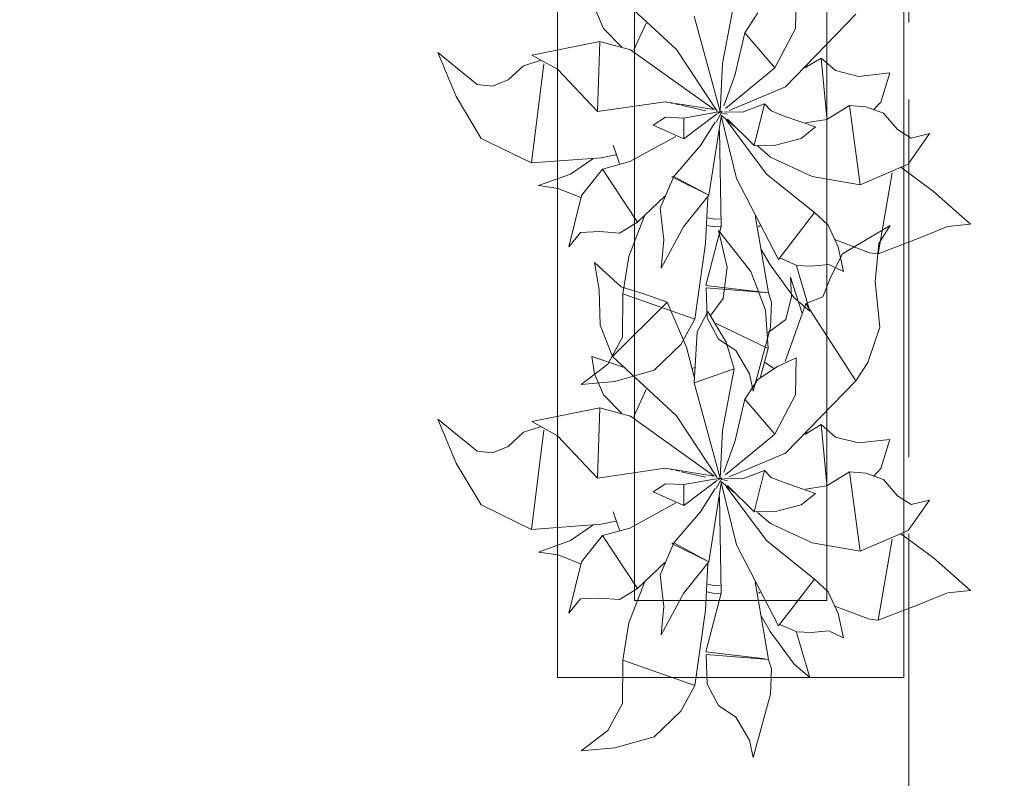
# Model space of a CAD drawing. Header units: millimetres. Extents: x -14761 to 157739, y -22400 to 107990.
# Tile 145 of 228: x 119695 to 120974, y 19636 to 20622. Entities that reach past the tile are written whole.
import ezdxf

# ---------------------------------------------------------------- set-up
doc = ezdxf.new("R2010")
doc.units = ezdxf.units.MM
doc.header["$MEASUREMENT"] = 0
doc.linetypes.add('Штриховая', pattern=[564.444447, 282.222223, -282.222223])
doc.layers.add('Интерьер - Мебель', color=7, linetype='Continuous')
doc.layers.add('Элемент Модели - Зона', color=7, linetype='Continuous')

msp = doc.modelspace()

# ---------------------------------------------------------------- linework, layer by layer
at = {"layer": 'Интерьер - Мебель', "color": 7, "linetype": 'Continuous', "lineweight": 15}
for p, q in [((120393.5, 21267.1), (120393.5, 19767.1)), ((120843.5, 19767.1), (120843.5, 21267.1)), ((120493.5, 21167.1), (120493.5, 19867.1)), ((120743.5, 19867.1), (120743.5, 21167.1)), ((120493.5, 19867.1), (120743.5, 19867.1)), ((120393.5, 19767.1), (120843.5, 19767.1))]:
    msp.add_line(p, q, dxfattribs=at)
at = {"layer": 'Интерьер - Мебель', "color": 252, "linetype": 'Continuous', "lineweight": 5}
for p, q in [((120464.7, 20660), (120548.2, 20582.8)), ((120464.7, 20660), (120548.2, 20582.8)), ((120702.7, 20610.2), (120703.5, 20658.2)), ((120702.7, 20610.2), (120703.5, 20658.2)), ((120607.9, 20564.5), (120622.9, 20644.3)), ((120607.9, 20564.5), (120622.9, 20644.3)), ((120441.7, 20637.3), (120453.1, 20610.3)), ((120441.7, 20637.3), (120453.1, 20610.3)), ((120571, 20625.9), (120604.6, 20502.1)), ((120571, 20625.9), (120604.6, 20502.1)), ((120637, 20604.5), (120653.7, 20630.3)), ((120637, 20604.5), (120653.7, 20630.3)), ((120689.7, 20534.4), (120781, 20628.5)), ((120689.7, 20534.4), (120781, 20628.5)), ((120492.6, 20582.3), (120508.6, 20617.1)), ((120492.6, 20582.3), (120508.6, 20617.1)), ((120453.1, 20610.3), (120476.9, 20586)), ((120453.1, 20610.3), (120476.9, 20586)), ((120623.8, 20549.1), (120637, 20604.5)), ((120623.8, 20549.1), (120637, 20604.5)), ((120637, 20604.5), (120676, 20559)), ((120637, 20604.5), (120676, 20559)), ((120676, 20559), (120702.7, 20610.2)), ((120676, 20559), (120702.7, 20610.2)), ((120360.2, 20575.4), (120448.3, 20593.4)), ((120360.2, 20575.4), (120448.3, 20593.4)), ((120445.6, 20502.2), (120448.3, 20593.4)), ((120445.6, 20502.2), (120448.3, 20593.4)), ((120448.3, 20593.4), (120488.3, 20582.4)), ((120448.3, 20593.4), (120488.3, 20582.4)), ((120238.1, 20578.9), (120261.6, 20521.6)), ((120238.1, 20578.9), (120288.9, 20537.2)), ((120238.1, 20578.9), (120261.6, 20521.6)), ((120238.1, 20578.9), (120288.9, 20537.2)), ((120360.2, 20575.4), (120393.4, 20557.1)), ((120360.2, 20575.4), (120393.4, 20557.1)), ((120488.3, 20582.4), (120597, 20504.7)), ((120488.3, 20582.4), (120597, 20504.7)), ((120548.2, 20582.8), (120601, 20502.8)), ((120548.2, 20582.8), (120601, 20502.8)), ((120349.2, 20561.6), (120372, 20568.9)), ((120349.2, 20561.6), (120372, 20568.9)), ((120359.5, 20435.4), (120375.8, 20564.4)), ((120359.5, 20435.4), (120375.8, 20564.4)), ((120604.6, 20502.1), (120607.9, 20564.5)), ((120604.6, 20502.1), (120607.9, 20564.5)), ((120714.7, 20558.9), (120736.1, 20571.5)), ((120714.7, 20558.9), (120736.1, 20571.5)), ((120716.5, 20562.5), (120717.4, 20559.7)), ((120716.5, 20562.5), (120717.4, 20559.7)), ((120736.1, 20571.5), (120743.4, 20494.3)), ((120736.1, 20571.5), (120754.9, 20555.4)), ((120736.1, 20571.5), (120743.4, 20494.3)), ((120736.1, 20571.5), (120754.9, 20555.4)), ((120329.4, 20543.4), (120349.2, 20561.6)), ((120329.4, 20543.4), (120349.2, 20561.6)), ((120393.4, 20557.1), (120445.6, 20502.2)), ((120393.4, 20557.1), (120445.6, 20502.2)), ((120611.8, 20506.3), (120676, 20559)), ((120611.8, 20506.3), (120676, 20559)), ((120754.9, 20555.4), (120784.4, 20547.8)), ((120754.9, 20555.4), (120784.4, 20547.8)), ((120784.4, 20547.8), (120825.2, 20552.3)), ((120784.4, 20547.8), (120825.2, 20552.3)), ((120813.8, 20514.6), (120825.2, 20552.3)), ((120813.8, 20514.6), (120825.2, 20552.3)), ((120288.9, 20537.2), (120308.9, 20535.1)), ((120288.9, 20537.2), (120308.9, 20535.1)), ((120308.9, 20535.1), (120329.4, 20543.4)), ((120308.9, 20535.1), (120329.4, 20543.4)), ((120609.7, 20509.6), (120623.8, 20549.1)), ((120609.7, 20509.6), (120623.8, 20549.1)), ((120616.5, 20503.6), (120689.7, 20534.4)), ((120616.5, 20503.6), (120689.7, 20534.4)), ((120261.6, 20521.6), (120294.1, 20467.3)), ((120261.6, 20521.6), (120294.1, 20467.3)), ((120445.6, 20502.2), (120533.5, 20515)), ((120445.6, 20502.2), (120533.5, 20515)), ((120533.5, 20515), (120597, 20504.7)), ((120533.5, 20515), (120597, 20504.7)), ((120533.9, 20514.8), (120535, 20514.5)), ((120533.9, 20514.8), (120535, 20514.5)), ((120540.6, 20513.3), (120542.8, 20512.8)), ((120540.6, 20513.3), (120542.8, 20512.8)), ((120547.3, 20511.9), (120551.8, 20510.9)), ((120547.3, 20511.9), (120551.8, 20510.9)), ((120634, 20501.3), (120662.4, 20512.1)), ((120634, 20501.3), (120662.4, 20512.1)), ((120648.8, 20458.3), (120662.4, 20512.1)), ((120648.8, 20458.3), (120662.4, 20512.1)), ((120662.4, 20512.1), (120671.3, 20503)), ((120662.4, 20512.1), (120671.3, 20503)), ((120803.9, 20504.4), (120813.8, 20514.6)), ((120803.9, 20504.4), (120813.8, 20514.6)), ((120554, 20510.4), (120586.3, 20503.3)), ((120554, 20510.4), (120586.3, 20503.3)), ((120557.6, 20493.8), (120604.6, 20502.1)), ((120557.6, 20493.8), (120604.6, 20502.1)), ((120557.8, 20466.6), (120600.1, 20498.6)), ((120557.8, 20466.6), (120600.1, 20498.6)), ((120599.8, 20488.6), (120607.2, 20502.5)), ((120599.8, 20488.6), (120607.2, 20502.5)), ((120600.6, 20498.9), (120607.2, 20502.5)), ((120600.6, 20498.9), (120607.2, 20502.5)), ((120601.8, 20501.6), (120604, 20501)), ((120601.8, 20501.6), (120604, 20501)), ((120603.5, 20501.2), (120604.6, 20502.1)), ((120603.5, 20501.2), (120604.6, 20502.1)), ((120606.3, 20500.5), (120614.2, 20498.6)), ((120606.3, 20500.5), (120614.2, 20498.6)), ((120610.1, 20501.9), (120634, 20501.3)), ((120610.1, 20501.9), (120634, 20501.3)), ((120671.3, 20503), (120688.1, 20496.4)), ((120671.3, 20503), (120688.1, 20496.4)), ((120743.4, 20492), (120773, 20510)), ((120743.4, 20492), (120773, 20510)), ((120773, 20510), (120786.7, 20407.1)), ((120773, 20510), (120794.3, 20508.3)), ((120773, 20510), (120786.7, 20407.1)), ((120773, 20510), (120794.3, 20508.3)), ((120794.3, 20508.3), (120816.9, 20500.3)), ((120794.3, 20508.3), (120816.9, 20500.3)), ((120816.9, 20500.3), (120835.4, 20478.9)), ((120816.9, 20500.3), (120835.4, 20478.9)), ((120517.7, 20484.4), (120533.7, 20494.7)), ((120517.7, 20484.4), (120533.7, 20494.7)), ((120533.7, 20494.7), (120557.6, 20493.8)), ((120533.7, 20494.7), (120557.6, 20493.8)), ((120557.6, 20493.8), (120557.8, 20466.6)), ((120557.6, 20493.8), (120557.8, 20466.6)), ((120579.2, 20458.1), (120598.4, 20488.5)), ((120579.2, 20458.1), (120598.4, 20488.5)), ((120590.2, 20393.5), (120606.1, 20495.5)), ((120590.2, 20393.5), (120606.1, 20495.5)), ((120606, 20496.5), (120626, 20415.2)), ((120606, 20496.5), (120626, 20415.2)), ((120606.3, 20497.7), (120623.2, 20483.2)), ((120606.3, 20497.7), (120623.2, 20483.2)), ((120612.7, 20491.3), (120665.2, 20420.9)), ((120612.7, 20491.3), (120665.2, 20420.9)), ((120614.4, 20492.4), (120648.8, 20458.3)), ((120614.4, 20492.4), (120648.8, 20458.3)), ((120688.1, 20496.4), (120728.7, 20482.2)), ((120688.1, 20496.4), (120728.7, 20482.2)), ((120715.8, 20487.7), (120743.4, 20492)), ((120715.8, 20487.7), (120743.4, 20492)), ((120517.7, 20484.4), (120557.8, 20466.6)), ((120517.7, 20484.4), (120557.8, 20466.6)), ((120603.9, 20477.7), (120606, 20352.8)), ((120603.9, 20477.7), (120606, 20352.8)), ((120710.1, 20467.4), (120728.7, 20482.2)), ((120710.1, 20467.4), (120728.7, 20482.2)), ((120835.4, 20478.9), (120853.2, 20467.6)), ((120835.4, 20478.9), (120853.2, 20467.6)), ((120849.3, 20433.9), (120877, 20473.5)), ((120849.3, 20433.9), (120877, 20473.5)), ((120853.2, 20467.6), (120877, 20473.5)), ((120853.2, 20467.6), (120877, 20473.5)), ((120294.1, 20467.3), (120359.5, 20435.4)), ((120294.1, 20467.3), (120359.5, 20435.4)), ((120487.4, 20437.2), (120547.3, 20469.9)), ((120487.4, 20437.2), (120547.3, 20469.9)), ((120676.6, 20458.7), (120710.1, 20467.4)), ((120676.6, 20458.7), (120710.1, 20467.4)), ((120465.8, 20458.5), (120474.1, 20434.6)), ((120465.8, 20458.5), (120474.1, 20434.6)), ((120544.5, 20418), (120579.2, 20458.1)), ((120544.5, 20418), (120579.2, 20458.1)), ((120648.8, 20458.3), (120676.6, 20458.7)), ((120648.8, 20458.3), (120676.6, 20458.7)), ((120653.3, 20457.5), (120670.2, 20443)), ((120653.3, 20457.5), (120670.2, 20443)), ((120359.5, 20435.4), (120450.1, 20442.3)), ((120359.5, 20435.4), (120450.1, 20442.3)), ((120410.1, 20420.9), (120439.5, 20440.8)), ((120410.1, 20420.9), (120439.5, 20440.8)), ((120450.1, 20442.3), (120469.1, 20446.2)), ((120450.1, 20442.3), (120469.1, 20446.2)), ((120451.9, 20427.5), (120487.4, 20437.2)), ((120451.9, 20427.5), (120487.4, 20437.2)), ((120670.2, 20443), (120724.5, 20417.8)), ((120670.2, 20443), (120724.5, 20417.8)), ((120424.4, 20393.2), (120451.9, 20427.5)), ((120424.4, 20393.2), (120451.9, 20427.5)), ((120451.9, 20427.5), (120497.3, 20358.6)), ((120451.9, 20427.5), (120497.3, 20358.6)), ((120786.7, 20407.1), (120849.3, 20433.9)), ((120786.7, 20407.1), (120849.3, 20433.9)), ((120810.1, 20317.4), (120828.2, 20422.8)), ((120810.1, 20317.4), (120828.2, 20422.8)), ((120839.6, 20429.8), (120882, 20398.4)), ((120839.6, 20429.8), (120882, 20398.4)), ((120368.7, 20406), (120410.1, 20420.9)), ((120368.7, 20406), (120410.1, 20420.9)), ((120526.9, 20376.6), (120544.5, 20418)), ((120526.9, 20376.6), (120544.5, 20418)), ((120541.9, 20417.2), (120544.5, 20418)), ((120541.9, 20417.2), (120544.5, 20418)), ((120541.9, 20417.2), (120590.2, 20393.5)), ((120541.9, 20417.2), (120590.2, 20393.5)), ((120544.5, 20418), (120590.2, 20393.5)), ((120544.5, 20418), (120590.2, 20393.5)), ((120626, 20415.2), (120680.7, 20310)), ((120626, 20415.2), (120680.7, 20310)), ((120665.2, 20420.9), (120727.5, 20371)), ((120665.2, 20420.9), (120727.5, 20371)), ((120724.5, 20417.8), (120786.7, 20407.1)), ((120724.5, 20417.8), (120786.7, 20407.1)), ((120368.7, 20406), (120394.5, 20402.3)), ((120368.7, 20406), (120394.5, 20402.3)), ((120394.5, 20402.3), (120423.1, 20390.7)), ((120394.5, 20402.3), (120423.1, 20390.7)), ((120882, 20398.4), (120930.1, 20355.9)), ((120882, 20398.4), (120930.1, 20355.9)), ((120408, 20326.6), (120424.4, 20393.2)), ((120408, 20326.6), (120424.4, 20393.2)), ((120497.3, 20358.6), (120532.8, 20392.5)), ((120497.3, 20358.6), (120532.8, 20392.5)), ((120557.3, 20352.3), (120590.2, 20393.5)), ((120557.3, 20352.3), (120590.2, 20393.5)), ((120585.6, 20330.7), (120588.8, 20390.7)), ((120585.6, 20330.7), (120588.8, 20390.7)), ((120526.9, 20376.6), (120531.6, 20335.5)), ((120526.9, 20376.6), (120531.6, 20335.5)), ((120680.7, 20310), (120727.5, 20371)), ((120680.7, 20310), (120727.5, 20371)), ((120727.5, 20371), (120745, 20354.5)), ((120727.5, 20371), (120745, 20354.5)), ((120473.9, 20344.3), (120497.3, 20358.6)), ((120473.9, 20344.3), (120497.3, 20358.6)), ((120486, 20314.1), (120506.3, 20366.7)), ((120486, 20314.1), (120506.3, 20366.7)), ((120588.8, 20364.2), (120598, 20362.3)), ((120588.8, 20364.2), (120598, 20362.3)), ((120598, 20362.3), (120604.6, 20362.7)), ((120598, 20362.3), (120604.6, 20362.7)), ((120650.2, 20367.2), (120667.7, 20266.7)), ((120650.2, 20367.2), (120667.7, 20266.7)), ((120408, 20326.6), (120423.5, 20345.2)), ((120408, 20326.6), (120423.5, 20345.2)), ((120423.5, 20345.2), (120448.4, 20346.3)), ((120423.5, 20345.2), (120448.4, 20346.3)), ((120448.4, 20346.3), (120473.9, 20344.3)), ((120448.4, 20346.3), (120473.9, 20344.3)), ((120528.3, 20298.7), (120557.3, 20352.3)), ((120528.3, 20298.7), (120557.3, 20352.3)), ((120586.1, 20276.3), (120606, 20352.8)), ((120586.1, 20276.3), (120606, 20352.8)), ((120587.5, 20354.3), (120597.6, 20352.3)), ((120587.5, 20354.3), (120597.6, 20352.3)), ((120597.6, 20352.3), (120605.4, 20352.7)), ((120597.6, 20352.3), (120605.4, 20352.7)), ((120602.5, 20347.5), (120614.1, 20300)), ((120602.5, 20347.5), (120644.6, 20294.5)), ((120602.5, 20347.5), (120614.1, 20300)), ((120602.5, 20347.5), (120644.6, 20294.5)), ((120654.5, 20352.5), (120656.7, 20354)), ((120654.5, 20352.5), (120656.7, 20354)), ((120745, 20354.5), (120758, 20326.3)), ((120745, 20354.5), (120758, 20326.3)), ((120763.8, 20317.4), (120825.6, 20354.2)), ((120763.8, 20317.4), (120825.6, 20354.2)), ((120811.1, 20330.8), (120825.6, 20354.2)), ((120811.1, 20330.8), (120825.6, 20354.2)), ((120864.2, 20338.2), (120900.1, 20353.1)), ((120864.2, 20338.2), (120900.1, 20353.1)), ((120900.1, 20353.1), (120930.1, 20355.9)), ((120900.1, 20353.1), (120930.1, 20355.9)), ((120528.3, 20298.7), (120531.6, 20335.5)), ((120528.3, 20298.7), (120531.6, 20335.5)), ((120753.8, 20335.8), (120798.7, 20318.9)), ((120753.8, 20335.8), (120798.7, 20318.9)), ((120810.1, 20317.4), (120864.2, 20338.2)), ((120810.1, 20317.4), (120864.2, 20338.2)), ((120571.8, 20232.5), (120585.6, 20330.7)), ((120571.8, 20232.5), (120585.6, 20330.7)), ((120658.2, 20323), (120669.6, 20303.1)), ((120658.2, 20323), (120669.6, 20303.1)), ((120758, 20326.3), (120764.9, 20294.4)), ((120758, 20326.3), (120764.9, 20294.4)), ((120798.7, 20318.9), (120810.1, 20317.4)), ((120798.7, 20318.9), (120810.1, 20317.4)), ((120806.3, 20281.6), (120811.1, 20330.8)), ((120806.3, 20281.6), (120811.1, 20330.8)), ((120478.3, 20265.6), (120486, 20314.1)), ((120478.3, 20265.6), (120486, 20314.1)), ((120682.2, 20312.1), (120704.6, 20302.4)), ((120682.2, 20312.1), (120704.6, 20302.4)), ((120748, 20286.7), (120763.8, 20317.4)), ((120748, 20286.7), (120763.8, 20317.4)), ((120441.3, 20306), (120447.5, 20270.5)), ((120441.3, 20306), (120476, 20274.5)), ((120441.3, 20306), (120447.5, 20270.5)), ((120441.3, 20306), (120476, 20274.5)), ((120608.9, 20259.2), (120614.1, 20300)), ((120608.9, 20259.2), (120614.1, 20300)), ((120644.6, 20294.5), (120663.7, 20244.4)), ((120644.6, 20294.5), (120663.7, 20244.4)), ((120669.6, 20303.1), (120701.1, 20260.3)), ((120669.6, 20303.1), (120701.1, 20260.3)), ((120704, 20301.7), (120721.5, 20243)), ((120704, 20301.7), (120721.5, 20243)), ((120704.6, 20302.4), (120722.9, 20301.4)), ((120704.6, 20302.4), (120722.9, 20301.4)), ((120722.9, 20301.4), (120746.1, 20303.7)), ((120722.9, 20301.4), (120746.1, 20303.7)), ((120746.1, 20303.7), (120764.9, 20294.4)), ((120746.1, 20303.7), (120764.9, 20294.4)), ((120696.3, 20287.2), (120697.5, 20262)), ((120696.3, 20287.2), (120711.3, 20240)), ((120696.3, 20287.2), (120697.5, 20262)), ((120696.3, 20287.2), (120711.3, 20240)), ((120738.1, 20261.4), (120748, 20286.7)), ((120738.1, 20261.4), (120748, 20286.7)), ((120806.3, 20281.6), (120812.1, 20222.1)), ((120806.3, 20281.6), (120812.1, 20222.1)), ((120447.5, 20270.5), (120449, 20224.9)), ((120447.5, 20270.5), (120449, 20224.9)), ((120476, 20274.5), (120505.8, 20265.3)), ((120476, 20274.5), (120505.8, 20265.3)), ((120586.1, 20276.3), (120663.2, 20267.2)), ((120586.1, 20276.3), (120663.2, 20267.2)), ((120586.8, 20273.1), (120588.1, 20234.3)), ((120586.8, 20273.1), (120667.7, 20266.7)), ((120586.8, 20273.1), (120588.1, 20234.3)), ((120586.8, 20273.1), (120667.7, 20266.7)), ((120477.8, 20209.2), (120478.3, 20265.6)), ((120477.8, 20209.2), (120478.3, 20265.6)), ((120478.3, 20265.6), (120571.8, 20232.5)), ((120478.3, 20265.6), (120571.8, 20232.5)), ((120505.8, 20265.3), (120536, 20254.6)), ((120505.8, 20265.3), (120536, 20254.6)), ((120592.6, 20237.8), (120608.9, 20259.2)), ((120592.6, 20237.8), (120608.9, 20259.2)), ((120667.7, 20266.7), (120671.7, 20254.3)), ((120667.7, 20266.7), (120671.7, 20254.3)), ((120690, 20232.3), (120697.5, 20262)), ((120690, 20232.3), (120697.5, 20262)), ((120701.1, 20260.3), (120721.5, 20243)), ((120701.1, 20260.3), (120721.5, 20243)), ((120716.3, 20252.7), (120738.1, 20261.4)), ((120716.3, 20252.7), (120738.1, 20261.4)), ((120464.7, 20184), (120536, 20254.6)), ((120464.7, 20184), (120536, 20254.6)), ((120536, 20254.6), (120561.1, 20196.1)), ((120536, 20254.6), (120561.1, 20196.1)), ((120575, 20215.9), (120588.8, 20242.5)), ((120575, 20215.9), (120588.8, 20242.5)), ((120588.8, 20242.5), (120612.7, 20202.5)), ((120588.8, 20242.5), (120612.7, 20202.5)), ((120663.7, 20244.4), (120667.4, 20194.4)), ((120663.7, 20244.4), (120667.4, 20194.4)), ((120670.4, 20221.5), (120671.7, 20254.3)), ((120670.4, 20221.5), (120671.7, 20254.3)), ((120689.4, 20177.7), (120716.3, 20252.7)), ((120689.4, 20177.7), (120716.3, 20252.7)), ((120716.3, 20252.7), (120781, 20152.5)), ((120716.3, 20252.7), (120781, 20152.5)), ((120553.8, 20199.5), (120571.8, 20232.5)), ((120553.8, 20199.5), (120571.8, 20232.5)), ((120588.1, 20234.3), (120602.5, 20206.6)), ((120588.1, 20234.3), (120602.5, 20206.6)), ((120667.1, 20215), (120690, 20232.3)), ((120667.1, 20215), (120690, 20232.3)), ((120449, 20224.9), (120464.7, 20184)), ((120449, 20224.9), (120464.7, 20184)), ((120599.5, 20226.7), (120667.4, 20194.4)), ((120599.5, 20226.7), (120667.4, 20194.4)), ((120647.6, 20139.2), (120670.4, 20221.5)), ((120647.6, 20139.2), (120670.4, 20221.5)), ((120796.8, 20176.3), (120812.1, 20222.1)), ((120796.8, 20176.3), (120812.1, 20222.1)), ((120458.8, 20174.1), (120477.8, 20209.2)), ((120458.8, 20174.1), (120477.8, 20209.2)), ((120571, 20149.9), (120575, 20215.9)), ((120571, 20149.9), (120575, 20215.9)), ((120602.5, 20206.6), (120625.2, 20191.7)), ((120602.5, 20206.6), (120625.2, 20191.7)), ((120519.1, 20166.2), (120553.8, 20199.5)), ((120519.1, 20166.2), (120553.8, 20199.5)), ((120561.1, 20196.1), (120571.4, 20155.9)), ((120561.1, 20196.1), (120571.4, 20155.9)), ((120612.7, 20202.5), (120622.9, 20168.2)), ((120612.7, 20202.5), (120622.9, 20168.2)), ((120625.2, 20191.7), (120642.8, 20161.5)), ((120625.2, 20191.7), (120642.8, 20161.5)), ((120657.3, 20157.8), (120667.4, 20194.4)), ((120657.3, 20157.8), (120667.4, 20194.4)), ((120438.2, 20184), (120441.7, 20161.3)), ((120438.2, 20184), (120479.2, 20170.2)), ((120438.2, 20184), (120441.7, 20161.3)), ((120438.2, 20184), (120479.2, 20170.2)), ((120464.7, 20184), (120548.2, 20106.8)), ((120464.7, 20184), (120548.2, 20106.8)), ((120679.4, 20171), (120703.5, 20182.2)), ((120679.4, 20171), (120703.5, 20182.2)), ((120702.7, 20134.2), (120703.5, 20182.2)), ((120702.7, 20134.2), (120703.5, 20182.2)), ((120424.1, 20147.7), (120458.8, 20174.1)), ((120424.1, 20147.7), (120458.8, 20174.1)), ((120467.9, 20151.5), (120519.1, 20166.2)), ((120467.9, 20151.5), (120519.1, 20166.2)), ((120567.8, 20168.5), (120572.2, 20169.9)), ((120567.8, 20168.5), (120572.2, 20169.9)), ((120571, 20149.9), (120622.9, 20168.2)), ((120571, 20149.9), (120622.9, 20168.2)), ((120607.9, 20088.5), (120622.9, 20168.2)), ((120607.9, 20088.5), (120622.9, 20168.2)), ((120653.7, 20154.3), (120679.4, 20171)), ((120653.7, 20154.3), (120679.4, 20171)), ((120663.4, 20176.1), (120674.5, 20168.4)), ((120663.4, 20176.1), (120674.5, 20168.4)), ((120781, 20152.5), (120796.8, 20176.3)), ((120781, 20152.5), (120796.8, 20176.3)), ((120441.7, 20161.3), (120453.1, 20134.2)), ((120441.7, 20161.3), (120453.1, 20134.2)), ((120637, 20128.4), (120653.7, 20154.3)), ((120637, 20128.4), (120653.7, 20154.3)), ((120642.8, 20161.5), (120647.6, 20139.2)), ((120642.8, 20161.5), (120647.6, 20139.2)), ((120424.1, 20147.7), (120467.9, 20151.5)), ((120424.1, 20147.7), (120467.9, 20151.5)), ((120492.6, 20106.3), (120508.6, 20141.1)), ((120492.6, 20106.3), (120508.6, 20141.1)), ((120571, 20149.9), (120604.6, 20026.1)), ((120571, 20149.9), (120604.6, 20026.1)), ((120689.7, 20058.4), (120781, 20152.5)), ((120689.7, 20058.4), (120781, 20152.5)), ((120453.1, 20134.2), (120476.9, 20110)), ((120453.1, 20134.2), (120476.9, 20110)), ((120623.8, 20073.1), (120637, 20128.4)), ((120623.8, 20073.1), (120637, 20128.4)), ((120637, 20128.4), (120676, 20083)), ((120637, 20128.4), (120676, 20083)), ((120676, 20083), (120702.7, 20134.2)), ((120676, 20083), (120702.7, 20134.2)), ((120360.2, 20099.4), (120448.3, 20117.4)), ((120360.2, 20099.4), (120448.3, 20117.4)), ((120445.6, 20026.2), (120448.3, 20117.4)), ((120445.6, 20026.2), (120448.3, 20117.4)), ((120448.3, 20117.4), (120488.3, 20106.4)), ((120448.3, 20117.4), (120488.3, 20106.4)), ((120238.1, 20102.8), (120261.6, 20045.6)), ((120238.1, 20102.8), (120288.9, 20061.2)), ((120238.1, 20102.8), (120261.6, 20045.6)), ((120238.1, 20102.8), (120288.9, 20061.2)), ((120488.3, 20106.4), (120597, 20028.7)), ((120488.3, 20106.4), (120597, 20028.7)), ((120548.2, 20106.8), (120601, 20026.7)), ((120548.2, 20106.8), (120601, 20026.7)), ((120349.2, 20085.6), (120372, 20092.9)), ((120349.2, 20085.6), (120372, 20092.9)), ((120360.2, 20099.4), (120393.4, 20081)), ((120360.2, 20099.4), (120393.4, 20081)), ((120714.7, 20082.8), (120736.1, 20095.5)), ((120714.7, 20082.8), (120736.1, 20095.5)), ((120736.1, 20095.5), (120743.4, 20018.3)), ((120736.1, 20095.5), (120754.9, 20079.3)), ((120736.1, 20095.5), (120743.4, 20018.3)), ((120736.1, 20095.5), (120754.9, 20079.3)), ((120329.4, 20067.3), (120349.2, 20085.6)), ((120329.4, 20067.3), (120349.2, 20085.6)), ((120359.5, 19959.4), (120375.8, 20088.4)), ((120359.5, 19959.4), (120375.8, 20088.4)), ((120393.4, 20081), (120445.6, 20026.2)), ((120393.4, 20081), (120445.6, 20026.2)), ((120604.6, 20026.1), (120607.9, 20088.5)), ((120604.6, 20026.1), (120607.9, 20088.5)), ((120611.8, 20030.3), (120676, 20083)), ((120611.8, 20030.3), (120676, 20083)), ((120716.5, 20086.5), (120717.4, 20083.7)), ((120716.5, 20086.5), (120717.4, 20083.7)), ((120754.9, 20079.3), (120784.4, 20071.8)), ((120754.9, 20079.3), (120784.4, 20071.8)), ((120784.4, 20071.8), (120825.2, 20076.3)), ((120784.4, 20071.8), (120825.2, 20076.3)), ((120813.8, 20038.6), (120825.2, 20076.3)), ((120813.8, 20038.6), (120825.2, 20076.3)), ((120308.9, 20059), (120329.4, 20067.3)), ((120308.9, 20059), (120329.4, 20067.3)), ((120609.7, 20033.6), (120623.8, 20073.1)), ((120609.7, 20033.6), (120623.8, 20073.1)), ((120288.9, 20061.2), (120308.9, 20059)), ((120288.9, 20061.2), (120308.9, 20059)), ((120616.5, 20027.6), (120689.7, 20058.4)), ((120616.5, 20027.6), (120689.7, 20058.4)), ((120261.6, 20045.6), (120294.1, 19991.3)), ((120261.6, 20045.6), (120294.1, 19991.3)), ((120445.6, 20026.2), (120533.5, 20039)), ((120445.6, 20026.2), (120533.5, 20039)), ((120533.5, 20039), (120597, 20028.7)), ((120533.5, 20039), (120597, 20028.7)), ((120533.9, 20038.8), (120535, 20038.5)), ((120533.9, 20038.8), (120535, 20038.5)), ((120803.9, 20028.3), (120813.8, 20038.6)), ((120803.9, 20028.3), (120813.8, 20038.6)), ((120540.6, 20037.3), (120542.8, 20036.8)), ((120540.6, 20037.3), (120542.8, 20036.8)), ((120547.3, 20035.8), (120551.8, 20034.9)), ((120547.3, 20035.8), (120551.8, 20034.9)), ((120554, 20034.4), (120586.3, 20027.3)), ((120554, 20034.4), (120586.3, 20027.3)), ((120557.6, 20017.8), (120604.6, 20026.1)), ((120557.6, 20017.8), (120604.6, 20026.1)), ((120599.8, 20012.6), (120607.2, 20026.5)), ((120599.8, 20012.6), (120607.2, 20026.5)), ((120600.6, 20022.9), (120607.2, 20026.5)), ((120600.6, 20022.9), (120607.2, 20026.5)), ((120601.8, 20025.6), (120604, 20025)), ((120601.8, 20025.6), (120604, 20025)), ((120603.5, 20025.2), (120604.6, 20026.1)), ((120603.5, 20025.2), (120604.6, 20026.1)), ((120610.1, 20025.9), (120634, 20025.3)), ((120610.1, 20025.9), (120634, 20025.3)), ((120634, 20025.3), (120662.4, 20036)), ((120634, 20025.3), (120662.4, 20036)), ((120648.8, 19982.3), (120662.4, 20036)), ((120648.8, 19982.3), (120662.4, 20036)), ((120662.4, 20036), (120671.3, 20027)), ((120662.4, 20036), (120671.3, 20027)), ((120671.3, 20027), (120688.1, 20020.4)), ((120671.3, 20027), (120688.1, 20020.4)), ((120743.4, 20016), (120773, 20034)), ((120743.4, 20016), (120773, 20034)), ((120773, 20034), (120786.7, 19931)), ((120773, 20034), (120794.3, 20032.3)), ((120773, 20034), (120786.7, 19931)), ((120773, 20034), (120794.3, 20032.3)), ((120794.3, 20032.3), (120816.9, 20024.2)), ((120794.3, 20032.3), (120816.9, 20024.2)), ((120517.7, 20008.4), (120533.7, 20018.6)), ((120517.7, 20008.4), (120533.7, 20018.6)), ((120533.7, 20018.6), (120557.6, 20017.8)), ((120533.7, 20018.6), (120557.6, 20017.8)), ((120557.6, 20017.8), (120557.8, 19990.6)), ((120557.6, 20017.8), (120557.8, 19990.6)), ((120557.8, 19990.6), (120600.1, 20022.6)), ((120557.8, 19990.6), (120600.1, 20022.6)), ((120579.2, 19982.1), (120598.4, 20012.5)), ((120579.2, 19982.1), (120598.4, 20012.5)), ((120590.2, 19917.5), (120606.1, 20019.5)), ((120590.2, 19917.5), (120606.1, 20019.5)), ((120606, 20020.5), (120626, 19939.2)), ((120606, 20020.5), (120626, 19939.2)), ((120606.3, 20024.5), (120614.2, 20022.5)), ((120606.3, 20024.5), (120614.2, 20022.5)), ((120606.3, 20021.7), (120623.2, 20007.2)), ((120606.3, 20021.7), (120623.2, 20007.2)), ((120612.7, 20015.3), (120665.2, 19944.9)), ((120612.7, 20015.3), (120665.2, 19944.9)), ((120614.4, 20016.4), (120648.8, 19982.3)), ((120614.4, 20016.4), (120648.8, 19982.3)), ((120688.1, 20020.4), (120728.7, 20006.2)), ((120688.1, 20020.4), (120728.7, 20006.2)), ((120715.8, 20011.7), (120743.4, 20016)), ((120715.8, 20011.7), (120743.4, 20016)), ((120816.9, 20024.2), (120835.4, 20002.9)), ((120816.9, 20024.2), (120835.4, 20002.9)), ((120517.7, 20008.4), (120557.8, 19990.6)), ((120517.7, 20008.4), (120557.8, 19990.6)), ((120603.9, 20001.7), (120606, 19876.7)), ((120603.9, 20001.7), (120606, 19876.7)), ((120710.1, 19991.4), (120728.7, 20006.2)), ((120710.1, 19991.4), (120728.7, 20006.2)), ((120835.4, 20002.9), (120853.2, 19991.6)), ((120835.4, 20002.9), (120853.2, 19991.6)), ((120294.1, 19991.3), (120359.5, 19959.4)), ((120294.1, 19991.3), (120359.5, 19959.4)), ((120487.4, 19961.2), (120547.3, 19993.8)), ((120487.4, 19961.2), (120547.3, 19993.8)), ((120676.6, 19982.7), (120710.1, 19991.4)), ((120676.6, 19982.7), (120710.1, 19991.4)), ((120849.3, 19957.9), (120877, 19997.5)), ((120849.3, 19957.9), (120877, 19997.5)), ((120853.2, 19991.6), (120877, 19997.5)), ((120853.2, 19991.6), (120877, 19997.5)), ((120465.8, 19982.4), (120474.1, 19958.6)), ((120465.8, 19982.4), (120474.1, 19958.6)), ((120544.5, 19942), (120579.2, 19982.1)), ((120544.5, 19942), (120579.2, 19982.1)), ((120648.8, 19982.3), (120676.6, 19982.7)), ((120648.8, 19982.3), (120676.6, 19982.7)), ((120653.3, 19981.4), (120670.2, 19967)), ((120653.3, 19981.4), (120670.2, 19967)), ((120359.5, 19959.4), (120450.1, 19966.3)), ((120359.5, 19959.4), (120450.1, 19966.3)), ((120410.1, 19944.9), (120439.5, 19964.8)), ((120410.1, 19944.9), (120439.5, 19964.8)), ((120450.1, 19966.3), (120469.1, 19970.2)), ((120450.1, 19966.3), (120469.1, 19970.2)), ((120451.9, 19951.5), (120487.4, 19961.2)), ((120451.9, 19951.5), (120487.4, 19961.2)), ((120670.2, 19967), (120724.5, 19941.8)), ((120670.2, 19967), (120724.5, 19941.8)), ((120424.4, 19917.1), (120451.9, 19951.5)), ((120424.4, 19917.1), (120451.9, 19951.5)), ((120451.9, 19951.5), (120497.3, 19882.6)), ((120451.9, 19951.5), (120497.3, 19882.6)), ((120786.7, 19931), (120849.3, 19957.9)), ((120786.7, 19931), (120849.3, 19957.9)), ((120839.6, 19953.8), (120882, 19922.4)), ((120839.6, 19953.8), (120882, 19922.4)), ((120368.7, 19929.9), (120410.1, 19944.9)), ((120368.7, 19929.9), (120410.1, 19944.9)), ((120526.9, 19900.6), (120544.5, 19942)), ((120526.9, 19900.6), (120544.5, 19942)), ((120541.9, 19941.2), (120544.5, 19942)), ((120541.9, 19941.2), (120544.5, 19942)), ((120541.9, 19941.2), (120590.2, 19917.5)), ((120541.9, 19941.2), (120590.2, 19917.5)), ((120544.5, 19942), (120590.2, 19917.5)), ((120544.5, 19942), (120590.2, 19917.5)), ((120626, 19939.2), (120680.7, 19834)), ((120626, 19939.2), (120680.7, 19834)), ((120665.2, 19944.9), (120727.5, 19895)), ((120665.2, 19944.9), (120727.5, 19895)), ((120724.5, 19941.8), (120786.7, 19931)), ((120724.5, 19941.8), (120786.7, 19931)), ((120810.1, 19841.4), (120828.2, 19946.7)), ((120810.1, 19841.4), (120828.2, 19946.7)), ((120368.7, 19929.9), (120394.5, 19926.3)), ((120368.7, 19929.9), (120394.5, 19926.3)), ((120394.5, 19926.3), (120423.1, 19914.7)), ((120394.5, 19926.3), (120423.1, 19914.7)), ((120882, 19922.4), (120930.1, 19879.9)), ((120882, 19922.4), (120930.1, 19879.9)), ((120408, 19850.5), (120424.4, 19917.1)), ((120408, 19850.5), (120424.4, 19917.1)), ((120497.3, 19882.6), (120532.8, 19916.5)), ((120497.3, 19882.6), (120532.8, 19916.5)), ((120557.3, 19876.2), (120590.2, 19917.5)), ((120557.3, 19876.2), (120590.2, 19917.5)), ((120585.6, 19854.6), (120588.8, 19914.7)), ((120585.6, 19854.6), (120588.8, 19914.7)), ((120526.9, 19900.6), (120531.6, 19859.5)), ((120526.9, 19900.6), (120531.6, 19859.5)), ((120486, 19838), (120506.3, 19890.6)), ((120486, 19838), (120506.3, 19890.6)), ((120588.8, 19888.1), (120598, 19886.3)), ((120588.8, 19888.1), (120598, 19886.3)), ((120598, 19886.3), (120604.6, 19886.7)), ((120598, 19886.3), (120604.6, 19886.7)), ((120650.2, 19891.2), (120667.7, 19790.6)), ((120650.2, 19891.2), (120667.7, 19790.6)), ((120680.7, 19834), (120727.5, 19895)), ((120680.7, 19834), (120727.5, 19895)), ((120727.5, 19895), (120745, 19878.5)), ((120727.5, 19895), (120745, 19878.5)), ((120473.9, 19868.3), (120497.3, 19882.6)), ((120473.9, 19868.3), (120497.3, 19882.6)), ((120528.3, 19822.6), (120557.3, 19876.2)), ((120528.3, 19822.6), (120557.3, 19876.2)), ((120586.1, 19800.3), (120606, 19876.7)), ((120586.1, 19800.3), (120606, 19876.7)), ((120587.5, 19878.3), (120597.6, 19876.3)), ((120587.5, 19878.3), (120597.6, 19876.3)), ((120597.6, 19876.3), (120605.4, 19876.7)), ((120597.6, 19876.3), (120605.4, 19876.7)), ((120654.5, 19876.5), (120656.7, 19878)), ((120654.5, 19876.5), (120656.7, 19878)), ((120745, 19878.5), (120758, 19850.3)), ((120745, 19878.5), (120758, 19850.3)), ((120864.2, 19862.2), (120900.1, 19877.1)), ((120864.2, 19862.2), (120900.1, 19877.1)), ((120900.1, 19877.1), (120930.1, 19879.9)), ((120900.1, 19877.1), (120930.1, 19879.9)), ((120408, 19850.5), (120423.5, 19869.2)), ((120408, 19850.5), (120423.5, 19869.2)), ((120423.5, 19869.2), (120448.4, 19870.3)), ((120423.5, 19869.2), (120448.4, 19870.3)), ((120448.4, 19870.3), (120473.9, 19868.3)), ((120448.4, 19870.3), (120473.9, 19868.3)), ((120528.3, 19822.6), (120531.6, 19859.5)), ((120528.3, 19822.6), (120531.6, 19859.5)), ((120753.8, 19859.8), (120798.7, 19842.9)), ((120753.8, 19859.8), (120798.7, 19842.9)), ((120810.1, 19841.4), (120864.2, 19862.2)), ((120810.1, 19841.4), (120864.2, 19862.2)), ((120571.8, 19756.5), (120585.6, 19854.6)), ((120571.8, 19756.5), (120585.6, 19854.6)), ((120658.2, 19847), (120669.6, 19827)), ((120658.2, 19847), (120669.6, 19827)), ((120758, 19850.3), (120764.9, 19818.4)), ((120758, 19850.3), (120764.9, 19818.4)), ((120478.3, 19789.6), (120486, 19838)), ((120478.3, 19789.6), (120486, 19838)), ((120682.2, 19836), (120704.6, 19826.3)), ((120682.2, 19836), (120704.6, 19826.3)), ((120798.7, 19842.9), (120810.1, 19841.4)), ((120798.7, 19842.9), (120810.1, 19841.4)), ((120669.6, 19827), (120701.1, 19784.3)), ((120669.6, 19827), (120701.1, 19784.3)), ((120704, 19825.7), (120721.5, 19767)), ((120704, 19825.7), (120721.5, 19767)), ((120704.6, 19826.3), (120722.9, 19825.4)), ((120704.6, 19826.3), (120722.9, 19825.4)), ((120722.9, 19825.4), (120746.1, 19827.7)), ((120722.9, 19825.4), (120746.1, 19827.7)), ((120746.1, 19827.7), (120764.9, 19818.4)), ((120746.1, 19827.7), (120764.9, 19818.4)), ((120586.1, 19800.3), (120663.2, 19791.2)), ((120586.1, 19800.3), (120663.2, 19791.2)), ((120586.8, 19797.1), (120588.1, 19758.3)), ((120586.8, 19797.1), (120667.7, 19790.6)), ((120586.8, 19797.1), (120588.1, 19758.3)), ((120586.8, 19797.1), (120667.7, 19790.6)), ((120477.8, 19733.2), (120478.3, 19789.6)), ((120477.8, 19733.2), (120478.3, 19789.6)), ((120478.3, 19789.6), (120571.8, 19756.5)), ((120478.3, 19789.6), (120571.8, 19756.5)), ((120667.7, 19790.6), (120671.7, 19778.3)), ((120667.7, 19790.6), (120671.7, 19778.3)), ((120701.1, 19784.3), (120721.5, 19767)), ((120701.1, 19784.3), (120721.5, 19767)), ((120670.4, 19745.5), (120671.7, 19778.3)), ((120670.4, 19745.5), (120671.7, 19778.3)), ((120553.8, 19723.5), (120571.8, 19756.5)), ((120553.8, 19723.5), (120571.8, 19756.5)), ((120588.1, 19758.3), (120602.5, 19730.5)), ((120588.1, 19758.3), (120602.5, 19730.5)), ((120647.6, 19663.2), (120670.4, 19745.5)), ((120647.6, 19663.2), (120670.4, 19745.5)), ((120458.8, 19698.1), (120477.8, 19733.2)), ((120458.8, 19698.1), (120477.8, 19733.2)), ((120602.5, 19730.5), (120625.2, 19715.7)), ((120602.5, 19730.5), (120625.2, 19715.7)), ((120519.1, 19690.2), (120553.8, 19723.5)), ((120519.1, 19690.2), (120553.8, 19723.5)), ((120625.2, 19715.7), (120642.8, 19685.5)), ((120625.2, 19715.7), (120642.8, 19685.5)), ((120424.1, 19671.6), (120458.8, 19698.1)), ((120424.1, 19671.6), (120458.8, 19698.1)), ((120467.9, 19675.5), (120519.1, 19690.2)), ((120467.9, 19675.5), (120519.1, 19690.2)), ((120642.8, 19685.5), (120647.6, 19663.2)), ((120642.8, 19685.5), (120647.6, 19663.2)), ((120424.1, 19671.6), (120467.9, 19675.5)), ((120424.1, 19671.6), (120467.9, 19675.5))]:
    msp.add_line(p, q, dxfattribs=at)
at = {"layer": 'Элемент Модели - Зона', "color": 7, "linetype": 'Штриховая', "lineweight": 15, "flags": 128}
for points in [[(36150, 44957.4), (36110, 44957.4), (36110, 36320), (41880.3, 36320), (41880.3, 39141.6), (45142.5, 42405.1), (45156.7, 42391), (45156.7, 42420), (63300, 42420), (63300, 42400), (77399.7, 42400), (77399.7, 42420), (114081.4, 42420), (117316.7, 39176.5), (117320.1, 38841.9), (117320.1, 36305), (117360, 36305), (117360, 34300), (117120, 34300), (117120, 35700), (116700, 35700), (116700, 36100), (108300, 36100), (108300, 35700), (107700, 35700), (107700, 36100), (99320, 36100), (99320, 26970), (107700, 26970), (107700, 27650), (108300, 27650), (108300, 26460), (112380, 26460), (112380, 27370), (112500, 27370), (112500, 21180.1), (117120, 21180.1), (117120, 26250), (116650, 26250), (116650, 27750), (117120, 27750), (117120, 32800), (117360, 32800), (117360, 20150.1), (117120, 20150.1), (117120, 20940.1), (99320, 20940.1), (99320, 14650.1), (117120, 14650.1), (117120, 17700.1), (116700.1, 17700.1), (116700.1, 18325.6), (117120, 18325.6), (117120, 18650.1), (117360, 18650.1), (117360, 18320.1), (120850, 18320.1), (120850, 37205.1), (120238.9, 37205.1), (120238.9, 45000), (125700, 45000), (125700, 45300), (126300, 45300), (126300, 45000), (141025, 45000), (141025, 45100), (140125, 45100), (140125, 47500), (132700, 47500), (132700, 53680), (130530, 53680), (130530, 54300), (129182.9, 54300), (126300, 54300), (126300, 53700), (125700, 53700), (125700, 54212.5), (124799.8, 54212.5), (117300, 54212.5), (117300, 53700), (116700, 53700), (116700, 54212.5), (108300, 54212.5), (108300, 53700), (107700, 53700), (107700, 54212.5), (99300, 54212.5), (99300, 53700), (98700, 53700), (98700, 54212.5), (90650, 54212.5), (90650, 53700), (90050, 53700), (89950, 53700), (89950, 48632.8), (77450.1, 48632.8), (77450.1, 53800), (77450.1, 61690), (77460.1, 61690), (77460.1, 67850), (74720, 67850), (74720, 59730), (73964.5, 59730), (73964.5, 54212), (72300.1, 54212), (72300.1, 53700), (71700.1, 53700), (71700.1, 54212), (63300, 54212), (63300, 53700), (62700, 53700), (62700, 54212), (61025, 54212), (61025, 46500), (61025, 45000), (54300, 45000), (54300, 44700), (53700, 44700), (53700, 45000), (45300, 45000), (45300, 44700), (44700, 44700), (44700, 45000), (36750, 45000), (36750, 44700), (36150, 44700)], [(120850, 18309.2), (120850, 18300.1), (122410, 18300.1), (122410, 18320.1), (125725, 18320.1), (125725, 24100), (125700, 24100), (125700, 25600), (125725, 25600), (125725, 26250), (125650, 26250), (125650, 27750), (125725, 27750), (125725, 28400), (125700, 28400), (125700, 29900), (125725, 29900), (125725, 35700), (125700, 35700), (125700, 36300), (126300, 36300), (126300, 35825), (134700, 35825), (134700, 36300), (135300, 36300), (135300, 35825), (141025, 35825), (141025, 45000), (138380.7, 45000), (135300, 45000), (135300, 44700), (134700, 44700), (134700, 45000), (126300, 45000), (126300, 44700), (125700, 44700), (125700, 45000), (122696.3, 45000), (122696.3, 42752.3), (124332.5, 42752.3), (124332.5, 39578.1), (122696.3, 39578.1), (122696.3, 37205.1), (120850, 37205.1)]]:
    msp.add_lwpolyline(points, close=True, dxfattribs=at)

doc.saveas('drawing.dxf')
